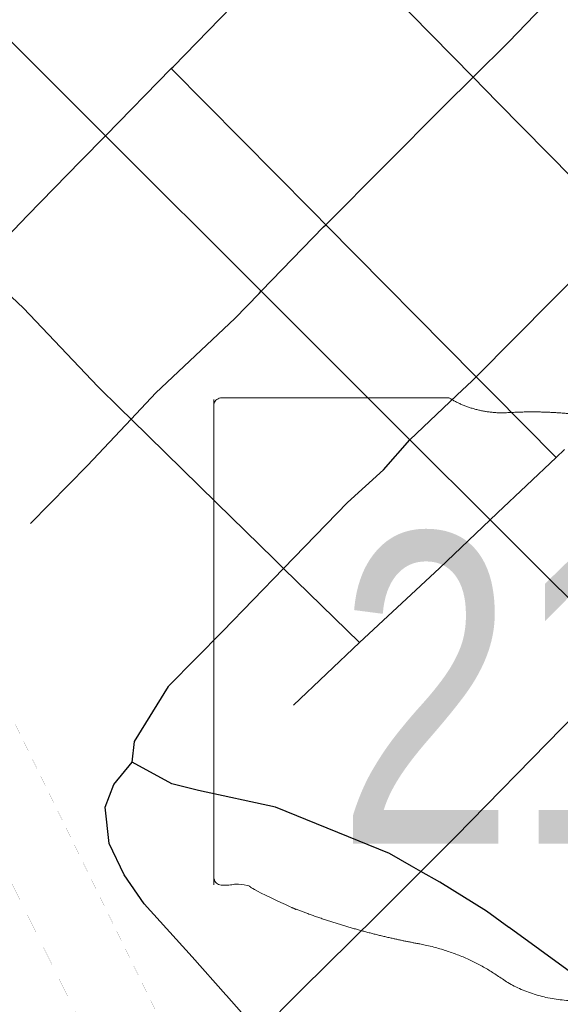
# Model space of a CAD drawing. Header units: feet. Extents: x 2045852 to 2423567, y 671180 to 1091522.
# Tile 77 of 101: x 2250161 to 2251373, y 919462 to 921671. Entities that reach past the tile are written whole.
import ezdxf
from ezdxf.enums import TextEntityAlignment as Align

# ---------------------------------------------------------------- set-up
doc = ezdxf.new("R2010")
doc.units = ezdxf.units.FT
doc.header["$MEASUREMENT"] = 0
doc.linetypes.add('rr2', pattern=[0])
for name, color, linetype in [('GM_X_City_Street', 7, 'Continuous'), ('GM_X_Rail_Line', 7, 'rr2'), ('GM_X_State_Location', 7, 'Continuous'), ('GM_X_State_Route', 1, 'Continuous'), ('GM_X_State_Shield', 7, 'Continuous')]:
    doc.layers.add(name, color=color, linetype=linetype)
doc.styles.add('Style-font30', font='font30.shx')

# ---------------------------------------------------------------- blocks, each defined once
blk = doc.blocks.new('M1-H5_3')
at = {"layer": 'GM_X_State_Shield', "color": 7, "linetype": 'Continuous', "lineweight": 13}
blk.add_rational_spline([(889.4, 89.7), (889.4, 366.1), (889.4, 642.4), (889.4, 642.5), (889.3, 642.5), (892.9, 662.8), (867.5, 660.1), (667.7, 605.3), (457.5, 588.1), (381.1, 580.2), (315, 548.7), (239.6, 520.8), (172.5, 560), (112.1, 594.5), (47.3, 565.6), (7.1, 549.2), (-21.8, 576.9), (-109.9, 588.7), (-198.8, 582.5), (-269, 581.4), (-324, 616.3), (-324, 616.3), (-324, 616.2), (-578.8, 616.2), (-833.6, 616.2), (-833.7, 616.3), (-833.7, 616.3), (-853.6, 614), (-850.8, 598), (-850.8, 598), (-850.8, 598.1), (-850.8, 69.7), (-850.8, -458.6), (-850.8, -458.6), (-850.8, -458.6), (-853.5, -473.7), (-834.8, -476.8), (-816.7, -477.5), (-799, -474.8), (-764.4, -473.2), (-747.2, -497.3), (-576.2, -575), (-384.5, -609.8), (-281.2, -630.7), (-203.1, -688.6), (-95.2, -759.2), (38.7, -727.9), (84.6, -713.7), (133.7, -716.7), (194.6, -717.7), (237.3, -682.9), (256.6, -668.7), (280.5, -677.3), (334, -667.5), (366.8, -632.3), (435.5, -560.5), (548.2, -553.6), (885.9, -442.7), (828.9, -154.3), (821.5, -105.6), (863.4, -69.9), (888, -15.8), (859.1, 37), (840.3, 62.7), (875.7, 71.9), (891.6, 76.4), (889.3, 89.8), (889.3, 89.8), (889.3, 89.8), (889.4, 89.8), (889.4, 89.7)], [1, 1, 1, 1, 1, 0.602679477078, 1, 0.993510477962, 1, 0.97918266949, 1, 0.861753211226, 1, 0.844914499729, 1, 0.780919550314, 1, 0.992003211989, 1, 0.94119849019, 1, 1, 1, 1, 1, 1, 1, 0.707106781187, 1, 1, 1, 1, 1, 1, 1, 0.729277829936, 1, 0.993307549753, 1, 0.85024490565, 1, 0.989290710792, 1, 0.968903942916, 1, 0.884615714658, 1, 0.975313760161, 1, 0.917850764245, 1, 0.834383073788, 1, 0.938481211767, 1, 0.912928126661, 1, 0.784359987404, 1, 0.905853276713, 1, 0.928432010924, 1, 0.626651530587, 1, 0.776429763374, 1, 1, 1, 1, 1], degree=2, knots=[0, 0, 0, 0.028571, 0.028571, 0.057143, 0.057143, 0.085714, 0.085714, 0.114286, 0.114286, 0.142857, 0.142857, 0.171429, 0.171429, 0.2, 0.2, 0.228571, 0.228571, 0.257143, 0.257143, 0.285714, 0.285714, 0.314286, 0.314286, 0.342857, 0.342857, 0.371429, 0.371429, 0.4, 0.4, 0.428571, 0.428571, 0.457143, 0.457143, 0.485714, 0.485714, 0.514286, 0.514286, 0.542857, 0.542857, 0.571429, 0.571429, 0.6, 0.6, 0.628571, 0.628571, 0.657143, 0.657143, 0.685714, 0.685714, 0.714286, 0.714286, 0.742857, 0.742857, 0.771429, 0.771429, 0.8, 0.8, 0.828571, 0.828571, 0.857143, 0.857143, 0.885714, 0.885714, 0.914286, 0.914286, 0.942857, 0.942857, 0.971429, 0.971429, 1, 1, 1], dxfattribs=at)
at = {"layer": 'GM_X_State_Shield', "color": 7, "linetype": 'Continuous', "lineweight": 13, "style": 'Style-font30', "width": 0.767998}
blk.add_attdef('M1-H5_3_14436', text='', height=696.1, dxfattribs=at).set_placement((21.1, -384.1), align=Align.CENTER)

msp = doc.modelspace()

# ---------------------------------------------------------------- linework, layer by layer
at = {"layer": 'GM_X_City_Street', "flags": 128}
for points in [[(2250697.6, 921056.4), (2250697.8, 921056.6), (2250702.6, 921061.6), (2250842.3, 921206), (2250847.3, 921211), (2251112, 921476.5), (2251177.7, 921541.7), (2251257.6, 921621), (2251471.3, 921844.1), (2251545.2, 921897.8), (2251612.5, 921938.9), (2251763.3, 922011.3), (2251867.6, 922063)], [(2250070.7, 921119.3), (2250178.4, 921231.8), (2250298.4, 921353.9), (2250353.6, 921410.3), (2250501, 921561.3), (2250505, 921565.3), (2250715.5, 921782.9), (2250830.9, 921897.5)], [(2253356.8, 919328), (2253126.1, 919560.2), (2253025, 919661.9), (2252770.6, 919917.6), (2252679.3, 920011.8), (2252402.8, 920296.9), (2252342.6, 920357.7), (2252018.4, 920685.2), (2251886.8, 920818.2), (2251699.2, 921010.9), (2251565.7, 921148), (2251514.9, 921199.5), (2251232.5, 921485.7), (2251177.7, 921541.7), (2250990.7, 921732.5)], [(2250822.7, 921235.9), (2250814.6, 921244), (2250501, 921561.3)], [(2251141.2, 920828.2), (2251175.4, 920860.6), (2251184.5, 920869.8), (2251441.1, 921129), (2251514.9, 921199.5), (2251569.1, 921251.2), (2251807.4, 921477.2), (2251868.9, 921531.1), (2251870.6, 921532.6)], [(2251220.3, 920833.6), (2251206.6, 920847.4), (2251184.5, 920869.8), (2250847.3, 921211), (2250822.7, 921235.9)], [(2250387, 920797.9), (2250386.3, 920798.6), (2250336.2, 920847.7), (2250169.6, 921023.4), (2250088.5, 921100.3), (2250070.7, 921119.3), (2250049.7, 921141.7)], [(2250185, 920540.9), (2250312.9, 920671.1), (2250410.7, 920774.7), (2250466.3, 920833.7), (2250643.6, 921000.6), (2250697.6, 921056.4)], [(2251363.4, 920688.8), (2251220.3, 920833.6)], [(2250495.7, 920176.4), (2250616.4, 920299.2), (2250752.7, 920440), (2250895.8, 920587.9), (2250976.6, 920661.2), (2251035.9, 920728.6), (2251140.5, 920827.6), (2251141.2, 920828.2)], [(2250731.3, 920460.9), (2250602, 920587.4), (2250410.7, 920774.7), (2250387, 920797.9)], [(2251230.8, 920563.2), (2251231.9, 920564.3), (2251296.9, 920626.1), (2251363.4, 920688.8), (2251382.4, 920706.9)], [(2250774.9, 920133.3), (2250922.6, 920273.8), (2251101.9, 920440.8), (2251215.7, 920548.9), (2251230.8, 920563.2)], [(2250922.6, 920273.8), (2250752.7, 920440), (2250731.8, 920460.4), (2250731.3, 920460.9)], [(2251032, 919731.4), (2251032.1, 919731.6), (2251060.5, 919759.9), (2251139.1, 919838.5), (2251377.2, 920082.5), (2251529.5, 920235.3), (2251581.9, 920287.9), (2251691.1, 920397.8), (2251694.9, 920401.5)], [(2250413.1, 920005.6), (2250418.4, 920051.7), (2250494.4, 920175.1), (2250495.7, 920176.4)], [(2250623.5, 919483.2), (2250547.7, 919569), (2250440, 919687.5), (2250395, 919752.9), (2250361.9, 919822.5), (2250352.7, 919904.5), (2250371.9, 919954.9), (2250413.1, 920005.6)], [(2251039.5, 919771.8), (2250989.8, 919800.1), (2250734.4, 919904.4), (2250562, 919941.8), (2250501.8, 919956.9), (2250413.1, 920005.6)], [(2251258.4, 919634.3), (2251257.8, 919634.7), (2251207.7, 919671.3), (2251102.8, 919735.8), (2251060.5, 919759.9), (2251039.5, 919771.8), (2251039.5, 919771.8)], [(2250697.7, 919399.2), (2250792.7, 919494.7), (2250962, 919661.5), (2251032, 919731.4)], [(2251965.9, 919213), (2251901.9, 919233.3), (2251811.4, 919272), (2251690.6, 919332.2), (2251557.3, 919420.3), (2251459.9, 919488.7), (2251395.6, 919534), (2251258.4, 919634.3)], [(2250847.3, 919191), (2250757.2, 919331.9), (2250746.6, 919343.9), (2250697.7, 919399.2), (2250624.5, 919482.1), (2250623.5, 919483.2)]]:
    msp.add_lwpolyline(points, dxfattribs=at)
at = {"layer": 'GM_X_Rail_Line', "ltscale": 0.125, "const_width": 0.18, "flags": 128}
for points in [[(2250961, 917324.6), (2250967.3, 917435.1), (2250940, 917607.2), (2250914.1, 917751.2), (2250841.9, 918026.5), (2250791, 918251.3), (2250658, 918544.7), (2250584.2, 918790.2), (2250396, 919222.6), (2249860.4, 920305.8), (2249807.5, 920460.9), (2249773.9, 920629.3), (2249741.2, 920771), (2249641.6, 921138.5)], [(2251182.8, 917959.1), (2250923.6, 918511.1), (2250487.2, 919404.5), (2250008.2, 920382.1), (2249641.6, 921138.5)]]:
    msp.add_lwpolyline(points, dxfattribs=at)
at = {"layer": 'GM_X_State_Route', "flags": 128}
msp.add_lwpolyline([(2249948.4, 921811.2), (2249969.5, 921794.1), (2250160.9, 921602.9), (2250353.6, 921410.3), (2250702.6, 921061.6), (2251035.9, 920728.6), (2251215.7, 920548.9), (2251529.5, 920235.3), (2251794.2, 919970.8)], dxfattribs=at)

# ---------------------------------------------------------------- block references
at = {"layer": 'GM_X_State_Shield', "color": 7, "linetype": 'Continuous', "lineweight": 13}
ref = msp.add_blockref('M1-H5_3', (2251447.3, 920206.4), dxfattribs=at)
ref.add_attrib('M1-H5_3_27656', '211', dxfattribs={"linetype": 'Continuous', "height": 696.1, "style": 'Style-font30', "width": 0.767998}).set_placement((2251468.4, 919822.3), align=Align.CENTER)

# ---------------------------------------------------------------- texts
at = {"layer": 'GM_X_State_Location', "style": 'Style-font30'}
msp.add_text('211', height=0.0000833, rotation=0, dxfattribs=at).set_placement((2251094, 920133.1))

doc.saveas('drawing.dxf')
